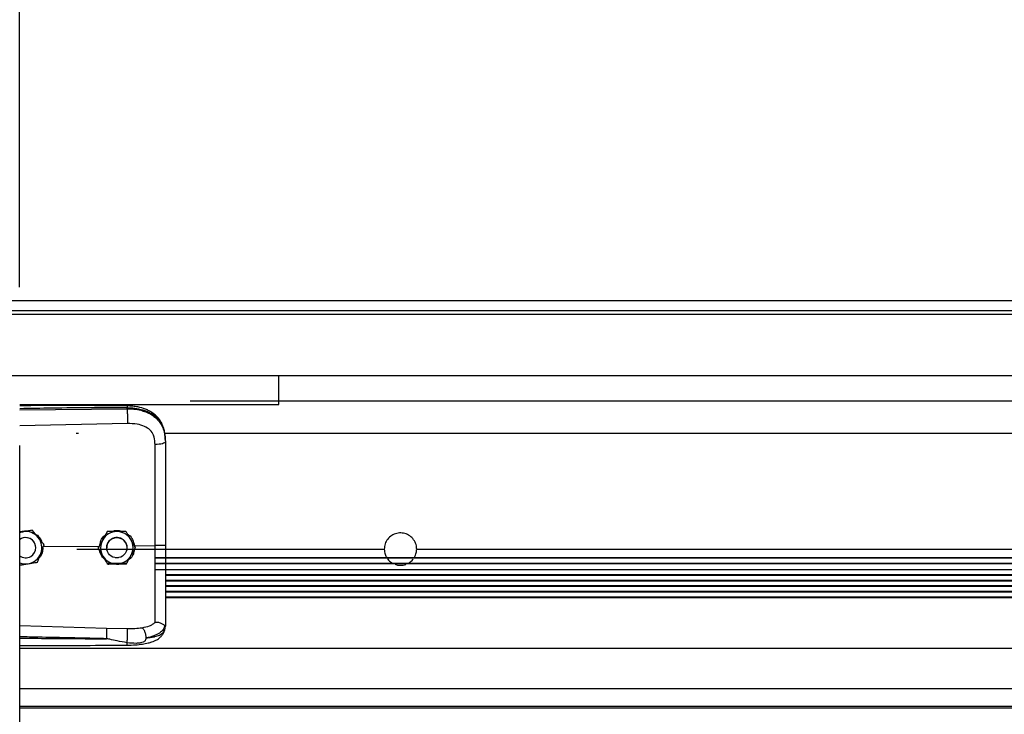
# Model space of a CAD drawing. Header units: inches. Extents: x 170 to 284, y 215 to 248.
# Tile 27 of 202: x 177.837 to 178.358, y 224.013 to 224.38. Entities that reach past the tile are written whole.
import ezdxf

# ---------------------------------------------------------------- set-up
doc = ezdxf.new("R2010")
doc.units = ezdxf.units.IN
doc.header["$LTSCALE"] = 0.25
doc.header["$MEASUREMENT"] = 0
doc.layers.add('ANNOTATIONS', color=1, linetype='Continuous')
doc.layers.add('RH BENCH MOUNT', color=7, linetype='Continuous')
doc.styles.add('ARIAL', font='arial.ttf', dxfattribs={"height": 0.09375})
doc.dimstyles.new('STANDARD$0', dxfattribs={"dimtxt": 0.09375, "dimasz": 0.09375, "dimexe": 0.03125, "dimexo": 0.046875, "dimgap": 0.09, "dimtad": 0, "dimtih": 1, "dimtoh": 1, "dimdec": 4, "dimzin": 0, "dimdsep": 46, "dimtxsty": 'ARIAL', "dimcen": 0.09, "dimadec": 0, "dimazin": 0, "dimtfac": 1, "dimtdec": 4, "dimtofl": 0, "dimtmove": 0, "dimatfit": 1, "dimfxl": 1, "dimtolj": 1, "dimtzin": 0, "dimarcsym": 0})

# ---------------------------------------------------------------- blocks, each defined once
blk = doc.blocks.new('*D32')
at = {"layer": 'ANNOTATIONS', "color": 0, "lineweight": -2, "transparency": 16777216}
for p, q in [((177.4710638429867, 224.7193360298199), (177.4710638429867, 225.3178940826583)), ((177.837017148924, 224.23856945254), (177.837017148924, 225.3178940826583)), ((177.3773138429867, 225.2866440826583), (177.2835638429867, 225.2866440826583)), ((177.930767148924, 225.2866440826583), (178.024517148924, 225.2866440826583))]:
    blk.add_line(p, q, dxfattribs=at)
at = {"layer": 'ANNOTATIONS', "color": 0, "transparency": 16777216}
for points in [[(177.3773138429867, 225.3022690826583), (177.3773138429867, 225.2710190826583), (177.4710638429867, 225.2866440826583)], [(177.930767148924, 225.3022690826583), (177.930767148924, 225.2710190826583), (177.837017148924, 225.2866440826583)]]:
    blk.add_solid(points, dxfattribs=at)
at = {"layer": 'defpoints', "color": 0, "transparency": 16777216}
for p in [(177.837017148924, 225.2866440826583), (177.4710638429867, 224.6724610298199), (177.837017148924, 224.19169445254)]:
    blk.add_point(p, dxfattribs=at)
at = {"layer": 'ANNOTATIONS', "color": 0, "transparency": 16777216, "insert": (176.998453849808, 225.2866440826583), "char_height": 0.09375, "attachment_point": 5, "style": 'ARIAL'}
blk.add_mtext('\\A1;10 3/4"', dxfattribs=at)

msp = doc.modelspace()

# ---------------------------------------------------------------- linework, layer by layer
at = {"layer": 'RH BENCH MOUNT'}
for p, q in [((182.1088362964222, 224.2312579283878), (177.5975522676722, 224.2312579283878)), ((182.1088362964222, 224.226064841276), (177.5975522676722, 224.226064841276)), ((182.1088362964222, 224.2239584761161), (177.5975522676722, 224.2239584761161)), ((177.5975522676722, 224.1916887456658), (182.1088362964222, 224.1916887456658)), ((177.9739992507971, 224.1764604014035), (177.9739992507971, 224.1916887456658)), ((177.8370342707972, 224.1764604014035), (177.9739992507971, 224.1764604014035)), ((177.893881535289, 224.1741915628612), (177.893881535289, 224.174602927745)), ((177.9271242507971, 224.1784032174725), (181.7792643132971, 224.1784032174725)), ((177.8370342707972, 224.1736548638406), (177.893881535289, 224.1741915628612)), ((177.8939774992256, 224.1664027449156), (177.8370342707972, 224.1651931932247)), ((177.8668259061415, 224.161327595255), (177.8682109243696, 224.161327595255)), ((177.9135824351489, 224.161327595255), (181.799148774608, 224.161327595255)), ((177.8370342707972, 219.9543346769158), (177.8370342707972, 224.1547841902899)), ((177.9140770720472, 224.1572683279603), (177.9140770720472, 224.1567800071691)), ((177.8388087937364, 224.1091268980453), (177.8370342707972, 224.1088380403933)), ((177.843686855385, 224.1099230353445), (177.8427582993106, 224.1097719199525)), ((177.843686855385, 224.1099213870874), (177.843686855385, 224.1099230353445)), ((177.8833259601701, 224.1091632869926), (177.8833259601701, 224.1091649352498)), ((177.8932094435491, 224.1093115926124), (177.8932094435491, 224.1093132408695)), ((177.8495684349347, 224.1012843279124), (177.8792664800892, 224.101568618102)), ((177.8499405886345, 224.1022665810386), (177.8499405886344, 224.1022682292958)), ((177.897705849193, 224.1017451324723), (177.9086194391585, 224.1018496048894)), ((177.9140770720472, 224.1019192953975), (177.9140770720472, 224.0954011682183)), ((177.8455346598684, 224.1006770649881), (177.8455346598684, 224.1006778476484)), ((177.8672020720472, 224.0999351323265), (178.0298479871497, 224.0999351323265)), ((177.8785126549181, 224.1005297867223), (177.8785126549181, 224.1005314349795)), ((177.8830459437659, 224.1006778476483), (177.8830459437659, 224.1006770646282)), ((177.8937463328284, 224.1006770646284), (177.8937463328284, 224.1006778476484)), ((177.8982796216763, 224.1008263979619), (177.8982796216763, 224.100828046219)), ((178.0469686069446, 224.0999351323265), (179.5707040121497, 224.0999351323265)), ((177.8816560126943, 224.0954005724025), (177.8811440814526, 224.0954005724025)), ((177.8812450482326, 224.0952851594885), (177.8817479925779, 224.0952851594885)), ((177.8935554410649, 224.0923527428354), (177.883398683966, 224.0923527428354)), ((177.8834670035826, 224.0922384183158), (177.8934916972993, 224.0922384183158)), ((177.8892811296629, 224.0954005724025), (177.8875111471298, 224.0954005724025)), ((177.8950442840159, 224.0952851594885), (177.8958646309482, 224.0952851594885)), ((177.895966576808, 224.0954005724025), (177.8951362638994, 224.0954005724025)), ((177.9086201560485, 224.0922384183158), (181.7977684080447, 224.0922384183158)), ((181.7977684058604, 224.0923527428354), (177.9086201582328, 224.0923527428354)), ((177.9086201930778, 224.0952851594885), (181.7977683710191, 224.0952851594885)), ((181.7977683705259, 224.0954005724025), (177.9086201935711, 224.0954005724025)), ((177.9140770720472, 224.0920838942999), (177.9140770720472, 224.0893343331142)), ((177.9086200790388, 224.0892207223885), (181.7977684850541, 224.0892207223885)), ((181.7977685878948, 224.0863324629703), (177.9140770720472, 224.0863324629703)), ((177.9140770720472, 224.0862218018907), (181.7977685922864, 224.0862218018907)), ((181.7977687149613, 224.0833468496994), (177.9140770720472, 224.0833468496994)), ((177.9140770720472, 224.0832340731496), (181.7977687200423, 224.0832340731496)), ((181.7977688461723, 224.0805029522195), (177.9140770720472, 224.0805029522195)), ((177.9140770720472, 224.0803901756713), (181.7977688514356, 224.0803901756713)), ((181.7977689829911, 224.0775152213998), (177.9140770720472, 224.0775152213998)), ((177.9140770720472, 224.0774045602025), (181.7977689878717, 224.0774045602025)), ((181.7977691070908, 224.0745163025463), (177.9140770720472, 224.0745163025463)), ((177.9140770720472, 224.0744026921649), (181.7977691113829, 224.0744026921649)), ((177.8370342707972, 224.0595214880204), (177.8829699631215, 224.0581896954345)), ((177.8829699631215, 224.0581896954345), (177.8939556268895, 224.0579275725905)), ((177.913737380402, 224.057212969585), (177.9140770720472, 224.0591981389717)), ((177.9140770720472, 224.0597269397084), (177.9140770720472, 224.0591981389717)), ((177.8370342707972, 224.0475495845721), (181.8693542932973, 224.0475495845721)), ((177.8370342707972, 224.0261705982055), (181.8693542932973, 224.0261705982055)), ((181.8693542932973, 224.0166853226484), (177.8370342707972, 224.0166853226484)), ((177.8370342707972, 224.0160459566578), (181.8693542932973, 224.0160459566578))]:
    msp.add_line(p, q, dxfattribs=at)
at = {"layer": 'RH BENCH MOUNT', "flags": 128}
for points in [[(177.9140770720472, 224.1567800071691), (177.9139731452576, 224.1564842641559), (177.9136651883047, 224.1561994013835), (177.9131645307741, 224.155935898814), (177.9124895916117, 224.1557034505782), (177.9116652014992, 224.1555106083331), (177.9107216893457, 224.1553644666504), (177.9096937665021, 224.1552704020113), (177.9086192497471, 224.1552318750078)], [(177.8370342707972, 224.1086374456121), (177.8377177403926, 224.1088750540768), (177.8388087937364, 224.1091268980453)], [(177.8929888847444, 224.103422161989), (177.8935937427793, 224.1019465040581), (177.8937463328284, 224.1006778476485)]]:
    msp.add_lwpolyline(points, dxfattribs=at)
at = {"layer": 'RH BENCH MOUNT'}
msp.add_circle((177.8883961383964, 224.1006770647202), 0.005350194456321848, dxfattribs=at)
for centre, radius, start, end in [((177.8401844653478, 224.1006778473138), 0.008560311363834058, 39.2477307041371, 99.24772960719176), ((177.8883961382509, 224.100677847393), 0.008560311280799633, 90.85968127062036, 150.8596805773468), ((177.8883961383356, 224.1006778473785), 0.008560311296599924, 30.85968260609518, 90.85968183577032), ((177.8401844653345, 224.1006778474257), 0.005350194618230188, 39.24773075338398, 126.0718980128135), ((177.8401844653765, 224.1006770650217), 0.005350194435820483, 300.009742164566, 126.0718999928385), ((177.8401844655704, 224.100677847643), 0.005350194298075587, 5.902783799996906e-08, 39.24773054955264), ((177.8401844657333, 224.1006778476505), 0.008560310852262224, 339.2477292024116, 39.24773059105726), ((177.8883961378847, 224.1006778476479), 0.00856031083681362, 150.8596808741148, 210.8596823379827), ((177.8883961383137, 224.1006778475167), 0.005350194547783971, 30.85968222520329, 179.9999985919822), ((177.8883961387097, 224.1006778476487), 0.008560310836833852, 330.8596808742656, 30.85968233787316), ((177.8401844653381, 224.1006770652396), 0.005350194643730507, 233.9281021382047, 300.0097413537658), ((177.8401844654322, 224.1006778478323), 0.008560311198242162, 279.2477290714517, 339.2477287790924), ((177.8883961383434, 224.1006778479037), 0.008560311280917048, 270.8596812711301, 330.8596805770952), ((177.8401844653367, 224.1006778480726), 0.008560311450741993, 248.4076756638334, 279.2477294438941), ((177.8883961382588, 224.1006778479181), 0.00856031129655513, 210.8596826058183, 270.8596818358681)]:
    msp.add_arc(centre, radius, start, end, dxfattribs=at)
for points, knots in [([(177.8938629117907, 224.1756950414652), (177.8846458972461, 224.1757629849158), (177.8665589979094, 224.1758963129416), (177.8476154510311, 224.1758389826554), (177.837889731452, 224.1757861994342), (177.8370342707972, 224.1757815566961)], [0, 0, 0, 0, 0.4865830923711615, 0.9548405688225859, 1, 1, 1, 1]), ([(177.893881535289, 224.174602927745), (177.8875756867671, 224.1746422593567), (177.8743366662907, 224.1747248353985), (177.8553870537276, 224.1745436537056), (177.8427465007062, 224.1743226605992), (177.8370342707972, 224.1742227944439)], [0, 0, 0, 0, 0.3326703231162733, 0.6984356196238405, 1, 1, 1, 1]), ([(177.8938627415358, 224.1756791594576), (177.8938639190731, 224.1756831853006), (177.8938679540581, 224.1756969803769), (177.8938731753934, 224.175582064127), (177.8938797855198, 224.1752892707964), (177.8938808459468, 224.1748733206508), (177.893881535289, 224.174602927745)], [0, 0, 0, 0, 0.09787641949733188, 0.3353863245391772, 0.5679606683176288, 1, 1, 1, 1]), ([(177.913990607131, 224.1593114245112), (177.913871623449, 224.1603818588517), (177.9136562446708, 224.1623195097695), (177.9129113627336, 224.1648381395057), (177.912054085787, 224.166747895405), (177.9109788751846, 224.1685005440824), (177.9096638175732, 224.1700887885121), (177.908193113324, 224.1713837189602), (177.906819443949, 224.1723436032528), (177.9053768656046, 224.1731750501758), (177.9029986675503, 224.1742421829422), (177.9000622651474, 224.1750550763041), (177.8967533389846, 224.175583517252), (177.8948615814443, 224.1756565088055), (177.8938629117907, 224.1756950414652)], [0, 0, 0, 0, 0.1084465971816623, 0.1963050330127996, 0.269182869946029, 0.3279968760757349, 0.4149595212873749, 0.4916410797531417, 0.53897604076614, 0.5941910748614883, 0.6694152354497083, 0.8148545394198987, 0.9022606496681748, 1, 1, 1, 1]), ([(177.9140770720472, 224.1572683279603), (177.9140143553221, 224.1586247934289), (177.9138959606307, 224.161185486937), (177.9129264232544, 224.164676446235), (177.9116371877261, 224.1670883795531), (177.9102733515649, 224.1687911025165), (177.9091903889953, 224.1698344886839), (177.9081314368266, 224.1706629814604), (177.9071419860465, 224.1713229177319), (177.9059076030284, 224.172017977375), (177.9043135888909, 224.1727436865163), (177.9016498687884, 224.1736517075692), (177.8981147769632, 224.1744116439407), (177.8952082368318, 224.174542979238), (177.893881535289, 224.174602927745)], [0, 0, 0, 0, 0.1307156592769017, 0.2467609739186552, 0.3577928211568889, 0.4170971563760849, 0.4791482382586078, 0.5177152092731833, 0.5590896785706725, 0.6032945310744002, 0.6633484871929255, 0.7353692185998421, 0.8792082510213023, 1, 1, 1, 1]), ([(177.893881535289, 224.1741915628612), (177.8939032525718, 224.1736157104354), (177.8939483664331, 224.1724194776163), (177.8939893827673, 224.170194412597), (177.8940026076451, 224.1680170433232), (177.8939856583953, 224.1669273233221), (177.8939774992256, 224.1664027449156)], [0, 0, 0, 0, 0.2406941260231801, 0.4999999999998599, 0.7593058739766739, 1, 1, 1, 1]), ([(177.893881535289, 224.1741915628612), (177.8950782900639, 224.1741599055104), (177.897510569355, 224.1740955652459), (177.900840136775, 224.1734768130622), (177.9038185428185, 224.1725336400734), (177.9063501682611, 224.1713200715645), (177.9085957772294, 224.1697741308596), (177.9104583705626, 224.1679389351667), (177.9119520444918, 224.1658037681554), (177.9131212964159, 224.1632492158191), (177.9139181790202, 224.1601728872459), (177.9140236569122, 224.1579205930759), (177.9140770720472, 224.1567800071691)], [0, 0, 0, 0, 0.1094013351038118, 0.2223468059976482, 0.315179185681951, 0.4102231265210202, 0.5012749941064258, 0.5946006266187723, 0.6834485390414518, 0.7745330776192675, 0.8858211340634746, 1, 1, 1, 1]), ([(177.9081936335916, 224.1591651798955), (177.9081936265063, 224.1591652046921), (177.9080910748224, 224.1595241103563), (177.9075958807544, 224.1609302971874), (177.9060598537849, 224.163132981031), (177.9029928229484, 224.1650362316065), (177.8988766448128, 224.1662478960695), (177.8957238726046, 224.1663475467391), (177.8939774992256, 224.1664027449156)], [0, 0, 0, 0, 4.497367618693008e-06, 0.06509473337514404, 0.261670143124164, 0.4753105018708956, 0.709365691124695, 1, 1, 1, 1]), ([(177.9086192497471, 224.1552318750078), (177.9085492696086, 224.1565565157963), (177.9084792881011, 224.1578811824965), (177.9081936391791, 224.1591651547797), (177.9081936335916, 224.1591651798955)], [0, 0, 0, 0, 0.999980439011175, 1, 1, 1, 1]), ([(177.9086194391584, 224.1018496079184), (177.9086194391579, 224.1018496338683), (177.9086193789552, 224.10523595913), (177.908619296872, 224.1122826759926), (177.9086192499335, 224.1229558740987), (177.90861924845, 224.1338319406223), (177.9086192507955, 224.1446192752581), (177.9086192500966, 224.1516943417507), (177.9086192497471, 224.1552318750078)], [0, 0, 0, 0, 1.439079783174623e-06, 0.1877923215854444, 0.3908439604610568, 0.5938956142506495, 0.796947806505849, 1, 1, 1, 1]), ([(177.9140770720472, 224.1567800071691), (177.9140770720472, 224.1531498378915), (177.9140770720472, 224.1458789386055), (177.9140770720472, 224.1347981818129), (177.9140770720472, 224.1236155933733), (177.9140770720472, 224.1126469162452), (177.9140770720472, 224.1053990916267), (177.9140770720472, 224.1019192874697)], [0, 0, 0, 0, 0.2027568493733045, 0.4061035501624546, 0.60886041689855, 0.8122072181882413, 1, 1, 1, 1]), ([(177.8370342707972, 224.1089569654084), (177.8378719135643, 224.1092375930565), (177.839281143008, 224.1097097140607), (177.840754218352, 224.1095911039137), (177.8413517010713, 224.1095429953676)], [0, 0, 0, 0, 0.5943977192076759, 1, 1, 1, 1]), ([(177.843686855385, 224.1099213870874), (177.8430113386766, 224.1098113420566), (177.8416444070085, 224.1095886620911), (177.8399793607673, 224.1093174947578), (177.8390260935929, 224.109162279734), (177.8388087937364, 224.1091268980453)], [0, 0, 0, 0, 0.4299704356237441, 0.8700602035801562, 0.9999999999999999, 0.9999999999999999, 0.9999999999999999, 0.9999999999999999]), ([(177.8468137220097, 224.106095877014), (177.8466899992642, 224.1062473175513), (177.8457222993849, 224.1074318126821), (177.8446611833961, 224.1087305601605), (177.8437817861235, 224.109806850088), (177.843686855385, 224.1099230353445)], [0, 0, 0, 0, 0.1156468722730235, 0.9045342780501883, 1, 1, 1, 1]), ([(177.8468137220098, 224.1060937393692), (177.8466899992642, 224.1062451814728), (177.8457222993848, 224.1074296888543), (177.8446611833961, 224.1087286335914), (177.8437817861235, 224.1098051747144), (177.843686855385, 224.1099213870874)], [0, 0, 0, 0, 0.115646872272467, 0.9045342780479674, 1, 1, 1, 1]), ([(177.8449580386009, 224.1082270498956), (177.8456074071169, 224.107799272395), (177.8470983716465, 224.1068170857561), (177.8483999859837, 224.1050846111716), (177.8486759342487, 224.1038482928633), (177.8487313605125, 224.1035999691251)], [0, 0, 0, 0, 0.3814222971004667, 0.8757540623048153, 1, 1, 1, 1]), ([(177.879430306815, 224.1021775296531), (177.8795927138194, 224.1029294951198), (177.879971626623, 224.1046839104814), (177.8811010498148, 224.1065244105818), (177.8821408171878, 224.1072558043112), (177.8823393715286, 224.1073954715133)], [0, 0, 0, 0, 0.3776771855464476, 0.8811610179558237, 1, 1, 1, 1]), ([(177.8833259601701, 224.1091649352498), (177.8829926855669, 224.1085672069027), (177.8823182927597, 224.1073576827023), (177.8814968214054, 224.1058842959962), (177.8810265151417, 224.1050407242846), (177.8809193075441, 224.1048484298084)], [0, 0, 0, 0, 0.4299704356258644, 0.8700602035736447, 0.9999999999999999, 0.9999999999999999, 0.9999999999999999, 0.9999999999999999]), ([(177.8833259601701, 224.1091632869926), (177.8829926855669, 224.1085654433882), (177.8823182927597, 224.1073556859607), (177.8814968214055, 224.1058821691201), (177.8810265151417, 224.1050385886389), (177.8809193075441, 224.1048462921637)], [0, 0, 0, 0, 0.4299704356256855, 0.8700602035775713, 0.9999999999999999, 0.9999999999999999, 0.9999999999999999, 0.9999999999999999]), ([(177.8882677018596, 224.1092393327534), (177.8869956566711, 224.1092202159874), (177.8852990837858, 224.1091947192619), (177.8837208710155, 224.1091708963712), (177.8833259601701, 224.1091649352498)], [0, 0, 0, 0, 0.7497733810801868, 1, 1, 1, 1]), ([(177.8882677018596, 224.1092371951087), (177.8869956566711, 224.1092181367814), (177.8852990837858, 224.109192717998), (177.8837208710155, 224.1091691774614), (177.8833259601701, 224.1091632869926)], [0, 0, 0, 0, 0.7497733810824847, 0.9999999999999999, 0.9999999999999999, 0.9999999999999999, 0.9999999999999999]), ([(177.8854723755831, 224.1091972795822), (177.8860413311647, 224.1094105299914), (177.8872227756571, 224.10985334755), (177.8892673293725, 224.1099084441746), (177.8906045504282, 224.1095016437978), (177.8913167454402, 224.1092849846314)], [0, 0, 0, 0, 0.3027399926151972, 0.6286439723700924, 1, 1, 1, 1]), ([(177.8932094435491, 224.1093132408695), (177.892525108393, 224.1093030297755), (177.8911403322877, 224.10928236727), (177.8894535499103, 224.1092571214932), (177.8884878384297, 224.1092426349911), (177.8882677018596, 224.1092393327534)], [0, 0, 0, 0, 0.4299704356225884, 0.8700602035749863, 1, 1, 1, 1]), ([(177.8932094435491, 224.1093115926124), (177.892525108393, 224.1093012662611), (177.8911403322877, 224.1092803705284), (177.8894535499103, 224.1092549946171), (177.8884878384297, 224.1092404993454), (177.8882677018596, 224.1092371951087)], [0, 0, 0, 0, 0.429970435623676, 0.8700602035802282, 0.9999999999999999, 0.9999999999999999, 0.9999999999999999, 0.9999999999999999]), ([(177.8957445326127, 224.1050708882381), (177.895644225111, 224.1052387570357), (177.8948596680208, 224.1065517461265), (177.893999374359, 224.1079913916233), (177.8932864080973, 224.1091844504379), (177.8932094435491, 224.1093132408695)], [0, 0, 0, 0, 0.1156468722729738, 0.9045342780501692, 1, 1, 1, 1]), ([(177.8957445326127, 224.1050687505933), (177.895644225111, 224.1052366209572), (177.8948596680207, 224.1065496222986), (177.893999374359, 224.1079894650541), (177.8932864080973, 224.1091827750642), (177.8932094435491, 224.1093115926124)], [0, 0, 0, 0, 0.1156468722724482, 0.9045342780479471, 1, 1, 1, 1]), ([(177.8940843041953, 224.1078492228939), (177.8943294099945, 224.1077013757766), (177.8954622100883, 224.1070180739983), (177.8969359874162, 224.1049186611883), (177.8974431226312, 224.1028281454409), (177.897705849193, 224.1017451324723)], [0, 0, 0, 0, 0.1174426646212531, 0.5427821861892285, 1, 1, 1, 1]), ([(178.0469686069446, 224.0999351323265), (178.0469569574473, 224.1002664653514), (178.0469116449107, 224.1015552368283), (178.0462472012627, 224.1037575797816), (178.0445506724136, 224.1061364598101), (178.0421519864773, 224.1078200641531), (178.0393329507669, 224.1086149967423), (178.0364109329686, 224.108432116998), (178.033709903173, 224.1072927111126), (178.031555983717, 224.1053250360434), (178.0301181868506, 224.1027719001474), (178.0299372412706, 224.1008721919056), (178.0298479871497, 224.0999351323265)], [0, 0, 0, 0, 0.03711346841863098, 0.1443586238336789, 0.2516217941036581, 0.3589567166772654, 0.4663024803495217, 0.5735867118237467, 0.6808414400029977, 0.7881476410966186, 0.8955006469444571, 1, 1, 1, 1]), ([(177.8499405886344, 224.1022682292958), (177.8496764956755, 224.1025915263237), (177.8486773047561, 224.103814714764), (177.8476036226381, 224.1051289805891), (177.8468137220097, 224.106095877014)], [0, 0, 0, 0, 0.2643068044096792, 1, 1, 1, 1]), ([(177.8499405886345, 224.1022665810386), (177.8496764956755, 224.1025898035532), (177.8486773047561, 224.1038127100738), (177.8476036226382, 224.1051268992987), (177.8468137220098, 224.1060937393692)], [0, 0, 0, 0, 0.2643068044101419, 1, 1, 1, 1]), ([(177.8481893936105, 224.0976446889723), (177.8486401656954, 224.0988343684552), (177.849241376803, 224.1004210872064), (177.8498006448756, 224.1018972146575), (177.8499405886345, 224.1022665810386)], [0, 0, 0, 0, 0.7497733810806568, 1, 1, 1, 1]), ([(177.8809193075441, 224.1048484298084), (177.8802998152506, 224.1037372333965), (177.8794735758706, 224.1022551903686), (177.8787049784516, 224.1008764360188), (177.8785126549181, 224.1005314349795)], [0, 0, 0, 0, 0.7497733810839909, 1, 1, 1, 1]), ([(177.8809193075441, 224.1048462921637), (177.8802998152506, 224.1037351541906), (177.8794735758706, 224.1022531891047), (177.8787049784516, 224.1008747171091), (177.8785126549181, 224.1005297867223)], [0, 0, 0, 0, 0.7497733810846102, 0.9999999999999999, 0.9999999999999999, 0.9999999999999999, 0.9999999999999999]), ([(177.8982796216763, 224.100828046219), (177.8980655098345, 224.1011864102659), (177.8972554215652, 224.1025422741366), (177.8963849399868, 224.1039991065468), (177.8957445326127, 224.1050708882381)], [0, 0, 0, 0, 0.2643068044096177, 1, 1, 1, 1]), ([(177.8982796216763, 224.1008263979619), (177.8980655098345, 224.1011846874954), (177.8972554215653, 224.1025402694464), (177.8963849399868, 224.1039970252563), (177.8957445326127, 224.1050687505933)], [0, 0, 0, 0, 0.2643068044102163, 1, 1, 1, 1]), ([(177.9086192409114, 224.0611590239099), (177.9086192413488, 224.0614217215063), (177.9086192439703, 224.0629962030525), (177.908619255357, 224.0664276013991), (177.908619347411, 224.0720289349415), (177.9086196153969, 224.0784687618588), (177.9086199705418, 224.0856948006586), (177.9086202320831, 224.093569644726), (177.9086201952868, 224.0990976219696), (177.908620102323, 224.1018495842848), (177.9086201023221, 224.1018496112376)], [0, 0, 0, 0, 0.03155846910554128, 0.1891461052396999, 0.3467338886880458, 0.5043277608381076, 0.6619226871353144, 0.8309600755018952, 0.9999983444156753, 1, 1, 1, 1]), ([(177.9140770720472, 224.1019193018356), (177.9139958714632, 224.1019079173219), (177.9138334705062, 224.1018851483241), (177.9125806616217, 224.1018571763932), (177.9107832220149, 224.1018411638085), (177.9093411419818, 224.1018467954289), (177.9086201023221, 224.1018496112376)], [0, 0, 0, 0, 0.2500007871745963, 0.5000009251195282, 0.750000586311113, 1, 1, 1, 1]), ([(177.8464381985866, 224.0930232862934), (177.846680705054, 224.0936632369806), (177.8471714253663, 224.094958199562), (177.8477691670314, 224.0965356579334), (177.8481113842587, 224.0974388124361), (177.8481893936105, 224.0976446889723)], [0, 0, 0, 0, 0.4299704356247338, 0.8700602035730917, 1, 1, 1, 1]), ([(177.8492746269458, 224.100508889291), (177.8491985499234, 224.0996831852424), (177.8490364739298, 224.0979240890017), (177.8481876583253, 224.0961161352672), (177.8474034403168, 224.0954154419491), (177.8473146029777, 224.0953360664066)], [0, 0, 0, 0, 0.439592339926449, 0.9365162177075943, 1, 1, 1, 1]), ([(177.8810477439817, 224.0962869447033), (177.88094743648, 224.0964548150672), (177.8801628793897, 224.0977678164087), (177.8793025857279, 224.0992076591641), (177.8785896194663, 224.1004009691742), (177.8785126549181, 224.1005297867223)], [0, 0, 0, 0, 0.1156468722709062, 0.9045342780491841, 0.9999999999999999, 0.9999999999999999, 0.9999999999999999, 0.9999999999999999]), ([(177.88232851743, 224.0941436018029), (177.8816773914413, 224.0948057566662), (177.8803293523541, 224.0961766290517), (177.8794277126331, 224.0980475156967), (177.8793831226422, 224.0990605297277), (177.8793825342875, 224.0990738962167)], [0, 0, 0, 0, 0.4797011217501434, 0.9931347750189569, 1, 1, 1, 1]), ([(177.8934663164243, 224.0921928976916), (177.8937995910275, 224.0927906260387), (177.8944739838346, 224.0940001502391), (177.8952954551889, 224.0954735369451), (177.8957657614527, 224.0963171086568), (177.8958729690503, 224.096509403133)], [0, 0, 0, 0, 0.4299704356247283, 0.8700602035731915, 1, 1, 1, 1]), ([(177.897599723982, 224.0996067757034), (177.8974876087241, 224.0988935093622), (177.8972249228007, 224.0972223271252), (177.8960706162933, 224.0952996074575), (177.894935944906, 224.094448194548), (177.8945711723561, 224.0941744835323)], [0, 0, 0, 0, 0.3356490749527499, 0.7864254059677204, 1, 1, 1, 1]), ([(177.8958729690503, 224.096509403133), (177.8964924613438, 224.0976205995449), (177.8973187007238, 224.0991026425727), (177.8980872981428, 224.1004813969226), (177.8982796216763, 224.1008263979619)], [0, 0, 0, 0, 0.7497733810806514, 1, 1, 1, 1]), ([(178.0298479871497, 224.0999351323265), (178.0299157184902, 224.0989957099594), (178.0300334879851, 224.0973622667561), (178.0308965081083, 224.0959859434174), (178.0312631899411, 224.0954011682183)], [0, 0, 0, 0, 0.575117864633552, 1, 1, 1, 1]), ([(178.0456577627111, 224.0954011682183), (178.0460990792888, 224.0962550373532), (178.0468388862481, 224.097686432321), (178.0469313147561, 224.099288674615), (178.0469686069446, 224.0999351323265)], [0, 0, 0, 0, 0.5965293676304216, 1, 1, 1, 1]), ([(177.8370342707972, 224.0914921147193), (177.837594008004, 224.0915832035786), (177.8388457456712, 224.0917869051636), (177.8403897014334, 224.092038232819), (177.8413428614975, 224.092193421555), (177.841560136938, 224.0922287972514)], [0, 0, 0, 0, 0.3844201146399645, 0.8596768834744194, 0.9999999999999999, 0.9999999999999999, 0.9999999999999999, 0.9999999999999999]), ([(177.841560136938, 224.0922287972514), (177.8428157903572, 224.0924332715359), (177.8444905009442, 224.0927059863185), (177.8460483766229, 224.0929597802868), (177.8464381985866, 224.0930232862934)], [0, 0, 0, 0, 0.7497733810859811, 1, 1, 1, 1]), ([(177.8835828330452, 224.0920445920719), (177.8833687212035, 224.0924028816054), (177.8825586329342, 224.0937584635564), (177.8816881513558, 224.0952152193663), (177.8810477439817, 224.0962869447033)], [0, 0, 0, 0, 0.2643068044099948, 1, 1, 1, 1]), ([(177.8835828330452, 224.0920445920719), (177.8842671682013, 224.0920548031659), (177.8856519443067, 224.0920754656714), (177.8873387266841, 224.0921007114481), (177.8883044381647, 224.0921151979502), (177.8885245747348, 224.092118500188)], [0, 0, 0, 0, 0.4299704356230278, 0.8700602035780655, 1, 1, 1, 1]), ([(177.8906688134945, 224.0921507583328), (177.8905749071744, 224.0921141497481), (177.8898005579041, 224.0918122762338), (177.8885045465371, 224.0917532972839), (177.8873965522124, 224.0920058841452), (177.8870025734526, 224.0920956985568)], [0, 0, 0, 0, 0.08167163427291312, 0.6734623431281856, 1, 1, 1, 1]), ([(177.8885245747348, 224.092118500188), (177.8897966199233, 224.092137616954), (177.8914931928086, 224.0921631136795), (177.8930714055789, 224.0921869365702), (177.8934663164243, 224.0921928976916)], [0, 0, 0, 0, 0.7497733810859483, 1, 1, 1, 1]), ([(177.9140770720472, 224.0950403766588), (177.9140770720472, 224.0943008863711), (177.9140770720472, 224.0933904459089), (177.9140770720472, 224.0925175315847), (177.9140770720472, 224.0923536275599)], [0, 0, 0, 0, 0.8122335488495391, 1, 1, 1, 1]), ([(178.0315823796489, 224.0948058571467), (178.0316011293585, 224.0947704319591), (178.0320668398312, 224.0938905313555), (178.0331683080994, 224.0929547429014), (178.0343730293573, 224.0924791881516), (178.0346911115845, 224.0923536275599)], [0, 0, 0, 0, 0.02994884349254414, 0.7438776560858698, 1, 1, 1, 1]), ([(178.0355553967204, 224.0919814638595), (178.0358322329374, 224.0918481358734), (178.0367213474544, 224.0914199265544), (178.038676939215, 224.0913495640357), (178.0404171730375, 224.0914074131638), (178.0412727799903, 224.0918826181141), (178.0412970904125, 224.0918961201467)], [0, 0, 0, 0, 0.1557676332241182, 0.5002787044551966, 0.9858013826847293, 1, 1, 1, 1]), ([(178.0421297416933, 224.0923536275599), (178.042689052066, 224.0926093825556), (178.0439225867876, 224.0931734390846), (178.044739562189, 224.0942610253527), (178.0451861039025, 224.0948554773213)], [0, 0, 0, 0, 0.4534208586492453, 1, 1, 1, 1]), ([(177.9140770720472, 224.0891749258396), (177.9140770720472, 224.0873446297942), (177.9140770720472, 224.0827315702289), (177.9140770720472, 224.0757628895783), (177.9140770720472, 224.0691710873), (177.9140770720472, 224.0637886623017), (177.9140770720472, 224.0610878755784), (177.9140770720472, 224.0597269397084)], [0, 0, 0, 0, 0.1570282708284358, 0.3957724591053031, 0.6414399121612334, 0.8193203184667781, 0.9999999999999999, 0.9999999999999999, 0.9999999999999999, 0.9999999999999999]), ([(177.9017850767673, 224.0583350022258), (177.9031586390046, 224.0586228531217), (177.9052430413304, 224.0590596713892), (177.907418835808, 224.0601003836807), (177.9082178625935, 224.0608056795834), (177.9086192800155, 224.0611600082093)], [0, 0, 0, 0, 0.4901989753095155, 0.7438846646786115, 1, 1, 1, 1]), ([(177.9138800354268, 224.0594766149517), (177.9138309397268, 224.059468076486), (177.913730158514, 224.059450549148), (177.9134384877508, 224.0596367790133), (177.9129730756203, 224.05996762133), (177.9120968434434, 224.0605476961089), (177.9106176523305, 224.0611658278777), (177.9092768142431, 224.0611619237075), (177.9086192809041, 224.0611600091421)], [0, 0, 0, 0, 0.1136768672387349, 0.2333502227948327, 0.3620694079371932, 0.5019163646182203, 0.755744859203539, 1, 1, 1, 1]), ([(177.8829700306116, 224.0581896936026), (177.8829766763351, 224.0579508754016), (177.8829868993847, 224.0575835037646), (177.8829848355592, 224.0567215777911), (177.8829772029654, 224.0559467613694), (177.8829629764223, 224.0550862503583), (177.8829380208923, 224.05392681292), (177.8829116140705, 224.0530834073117), (177.8828944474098, 224.0525351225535)], [0, 0, 0, 0, 0.2394514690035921, 0.3683457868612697, 0.4999761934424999, 0.631610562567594, 0.7605158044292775, 0.9999999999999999, 0.9999999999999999, 0.9999999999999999, 0.9999999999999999]), ([(177.8938245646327, 224.0491039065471), (177.8953126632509, 224.0491399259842), (177.8980938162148, 224.0492072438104), (177.9018287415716, 224.0496302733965), (177.9047040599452, 224.0501895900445), (177.9068054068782, 224.0507980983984), (177.9083882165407, 224.0514062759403), (177.9097639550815, 224.0521015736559), (177.9110359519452, 224.0529843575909), (177.912163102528, 224.0540592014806), (177.9131768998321, 224.0554780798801), (177.9135315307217, 224.0565800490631), (177.9137203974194, 224.0571669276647)], [0, 0, 0, 0, 0.1696911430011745, 0.3171409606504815, 0.4424359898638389, 0.5384364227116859, 0.6083291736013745, 0.684095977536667, 0.7426779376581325, 0.8151683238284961, 0.9015637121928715, 1, 1, 1, 1]), ([(177.893870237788, 224.0503570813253), (177.8938862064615, 224.0505976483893), (177.8939198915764, 224.0511051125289), (177.8939647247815, 224.0521152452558), (177.8940017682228, 224.0533026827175), (177.8940245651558, 224.0545745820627), (177.8940296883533, 224.0557780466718), (177.8940172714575, 224.0567739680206), (177.8939921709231, 224.057513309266), (177.893967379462, 224.0577943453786), (177.8939556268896, 224.0579275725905)], [0, 0, 0, 0, 0.1098512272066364, 0.2317256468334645, 0.3631776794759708, 0.4999999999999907, 0.6368223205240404, 0.7682743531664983, 0.8901487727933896, 1, 1, 1, 1]), ([(177.8939556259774, 224.0579275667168), (177.8953076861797, 224.0579202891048), (177.8980096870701, 224.0579057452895), (177.9005163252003, 224.0581902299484), (177.9017686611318, 224.0583323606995)], [0, 0, 0, 0, 0.5003922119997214, 1, 1, 1, 1]), ([(177.9038741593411, 224.0529338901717), (177.9038492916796, 224.0534638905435), (177.9037976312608, 224.0545649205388), (177.9033219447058, 224.0562273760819), (177.9026172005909, 224.0576154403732), (177.9020540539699, 224.0581008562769), (177.9017828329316, 224.0583346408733)], [0, 0, 0, 0, 0.2405618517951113, 0.4997464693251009, 0.7590693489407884, 1, 1, 1, 1]), ([(177.9138842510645, 224.0594764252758), (177.9136086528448, 224.0587544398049), (177.9130425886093, 224.0572715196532), (177.9109897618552, 224.0554382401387), (177.9080015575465, 224.0538802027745), (177.9052744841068, 224.0532570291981), (177.903874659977, 224.0529371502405)], [0, 0, 0, 0, 0.2305257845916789, 0.4734878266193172, 0.7297379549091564, 1, 1, 1, 1]), ([(177.903875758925, 224.0529354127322), (177.9044220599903, 224.0529925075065), (177.905727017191, 224.0531288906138), (177.9071257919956, 224.0533570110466), (177.9080807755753, 224.0535508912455), (177.9093141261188, 224.053828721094), (177.9110004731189, 224.0543949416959), (177.9128202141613, 224.0555204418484), (177.9134257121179, 224.0566378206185), (177.913737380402, 224.057212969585)], [0, 0, 0, 0, 0.1091879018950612, 0.260818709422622, 0.307798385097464, 0.3355235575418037, 0.5627886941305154, 0.7749539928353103, 1, 1, 1, 1]), ([(177.9140770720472, 224.0597269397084), (177.9140770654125, 224.0597256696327), (177.9140769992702, 224.0597130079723), (177.9140698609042, 224.0596088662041), (177.9139714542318, 224.059530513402), (177.9138837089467, 224.0594606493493)], [0, 0, 0, 0, 0.01193493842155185, 0.118981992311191, 1, 1, 1, 1]), ([(177.88289436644, 224.0525327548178), (177.8789943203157, 224.0526320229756), (177.870724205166, 224.0528425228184), (177.8576122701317, 224.0531246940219), (177.8466643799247, 224.0533372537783), (177.8396482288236, 224.0534653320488), (177.8374732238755, 224.0535033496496), (177.8370342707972, 224.0535110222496)], [0, 0, 0, 0, 0.2551597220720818, 0.5410705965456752, 0.8577348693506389, 0.9712884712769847, 1, 1, 1, 1]), ([(177.8370342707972, 224.0528659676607), (177.8396319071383, 224.0528340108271), (177.8446979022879, 224.0527716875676), (177.8522620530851, 224.0526908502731), (177.8599142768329, 224.0526215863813), (177.8676722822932, 224.0525700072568), (177.8753948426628, 224.0525369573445), (177.8804317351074, 224.0525341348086), (177.8828943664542, 224.0525327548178)], [0, 0, 0, 0, 0.169941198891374, 0.3314248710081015, 0.4948424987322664, 0.6705311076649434, 0.8389164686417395, 1, 1, 1, 1]), ([(177.893870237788, 224.0503570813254), (177.8920894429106, 224.0507031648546), (177.8890343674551, 224.0512968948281), (177.8855984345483, 224.0520169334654), (177.8838602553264, 224.0523742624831), (177.8833626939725, 224.0524754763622), (177.8832121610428, 224.0525015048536), (177.8831618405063, 224.0525102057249)], [0, 0, 0, 0, 0.5022803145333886, 0.861696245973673, 0.9584272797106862, 0.9861029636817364, 1, 1, 1, 1]), ([(177.8938244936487, 224.0491258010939), (177.8938251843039, 224.0491189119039), (177.8938317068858, 224.0490538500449), (177.8938426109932, 224.0492435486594), (177.8938567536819, 224.0495704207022), (177.8938654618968, 224.0500029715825), (177.8938693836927, 224.0502937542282), (177.8938702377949, 224.0503570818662)], [0, 0, 0, 0, 0.03436730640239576, 0.3245665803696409, 0.6210149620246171, 0.9174633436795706, 0.9999999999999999, 0.9999999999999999, 0.9999999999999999, 0.9999999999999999]), ([(177.903875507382, 224.0529322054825), (177.9038009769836, 224.0525618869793), (177.9036970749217, 224.0520456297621), (177.9033252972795, 224.0514482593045), (177.9029046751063, 224.0510153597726), (177.9021009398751, 224.0505708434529), (177.9006236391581, 224.05020929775), (177.8978627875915, 224.049969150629), (177.8954660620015, 224.0502020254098), (177.8938702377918, 224.0503570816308)], [0, 0, 0, 0, 0.1001269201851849, 0.1395859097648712, 0.1897135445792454, 0.2582342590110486, 0.369735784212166, 0.5803479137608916, 1, 1, 1, 1]), ([(177.8370342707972, 224.0489667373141), (177.840700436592, 224.0489674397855), (177.8521729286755, 224.0489696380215), (177.8711037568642, 224.0489974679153), (177.8863669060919, 224.0490689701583), (177.8938245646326, 224.0491039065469)], [0, 0, 0, 0, 0.1936599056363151, 0.6060178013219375, 1, 1, 1, 1])]:
    msp.add_open_spline(points, degree=3, knots=knots, dxfattribs=at)

# ---------------------------------------------------------------- dimensions: what is measured, and where the dimension line sits
at = {"layer": 'ANNOTATIONS'}
dim = msp.add_linear_dim(base=(177.837017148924, 225.2866440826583), p1=(177.4710638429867, 224.6724610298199), p2=(177.837017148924, 224.19169445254), angle=7.016709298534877e-15, text='10 3/4"', dimstyle='STANDARD$0', dxfattribs=at)
dim.commit()
dim.dimension.update_dxf_attribs({"geometry": '*D32', "text_midpoint": (176.998453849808, 225.2866440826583), "dimtype": 160})

doc.saveas('drawing.dxf')
